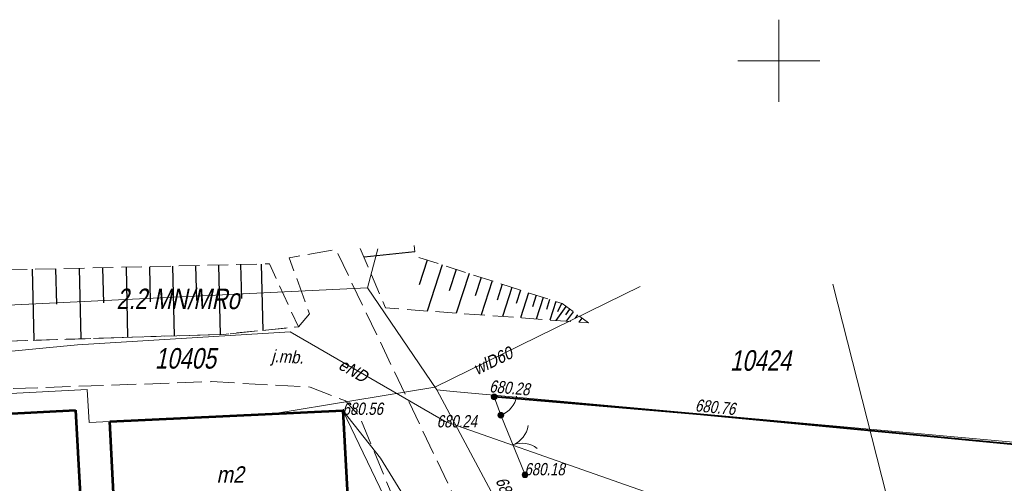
# Model space of a CAD drawing. Header units: metres. Extents: x 7168 to 12828, y 1523 to 3619.
# Tile 47 of 133: x 8718 to 8778, y 3501 to 3529. Entities that reach past the tile are written whole.
import ezdxf

# ---------------------------------------------------------------- set-up
doc = ezdxf.new("R2010")
doc.units = ezdxf.units.M
for name, pattern in [('1.5_0.5', [2, 1.5, -0.5]), ('DGN Style 2', [3.921133, 2.35268, -1.568453]), ('DGN Style 3', [2.649063, 1.892188, -0.756875]), ('mz1.25_0.5', [1.75, 1.25, -0.5])]:
    doc.linetypes.add(name, pattern=pattern)
for name, color, linetype, lineweight in [('000 Inne (niezydentyfikowane)', 250, 'Continuous', 0), ('211-numer działki ewidencyjnej', 7, 'Continuous', 0), ('219-działka ewidencyjna', 7, 'Continuous', 0), ('312-budynek ewidencyjny', 7, 'Continuous', 0), ('312-oznaczenie budynku ewidencyjnego-Atr117', 7, 'Continuous', 0), ('jezdnia (powierzchnia)', 250, 'Continuous', 0), ('jezdnia (powierzchnia)-Atr17', 250, 'Continuous', 0), ('KTOK02', 250, 'Continuous', 0), ('KTOK04', 250, 'Continuous', 0), ('KTOK05_01', 250, 'Continuous', 0), ('MPZP', 8, 'Continuous', 0), ('ogrodzenie trwałe (linia)', 250, 'Continuous', 0), ('PRZEBUDOWA SIECI', 1, 'DGN Style 2', 13), ('przewód elektroenergetyczny (linia)', 250, 'Continuous', 0), ('przewód elektroenergetyczny (linia)-Atr1', 250, 'Continuous', 0), ('przewód wodociągowy (linia)', 250, 'Continuous', 0), ('przewód wodociągowy (linia)-Atr1', 250, 'Continuous', 0), ('RTPW02', 98, 'Continuous', 0), ('skarpa nieumocniona (powierzchnia)', 250, 'Continuous', 0), ('SUEP_C - Przewód elektroenergetyczny średniego napięcia', 7, 'Continuous', 0), ('Wstawianie ramki sekcyjnej z opisem', 250, 'Continuous', 0)]:
    doc.layers.add(name, color=color, linetype=linetype, lineweight=lineweight)
doc.styles.add('Opis 500', font='italic.shx', dxfattribs={"width": 0.75, "height": 1.2})
doc.styles.get("Standard").update_dxf_attribs({"font": 'arial.ttf'})
doc.linetypes.add('E2', pattern='A,4.921575,["E2",Opis 500,S=1.2,R=0,X=0,Y=-0.5],0.078425,-1.460211,5', length=11.460211)
doc.linetypes.add('KTOK05_01-500', pattern='A,3.75,[13,dgnlstyle-rozp_2015-smreczak.shx,S=0.002778,R=0,X=0,Y=0],3.75', length=7.5)
doc.linetypes.add('SUEP_C', pattern='A,12,[4,dgnlstyle-MapaZas_2021.shx,S=0.055679,R=0,X=0,Y=0],24,[4,dgnlstyle-MapaZas_2021.shx,S=0.055679,R=0,X=0,Y=0],24,[4,dgnlstyle-MapaZas_2021.shx,S=0.055679,R=0,X=0,Y=0],5,[4,dgnlstyle-MapaZas_2021.shx,S=0.055679,R=180,X=0,Y=0],24,[4,dgnlstyle-MapaZas_2021.shx,S=0.055679,R=180,X=0,Y=0],24,[4,dgnlstyle-MapaZas_2021.shx,S=0.055679,R=180,X=0,Y=0],49912', length=50025)

# ---------------------------------------------------------------- blocks, each defined once
blk = doc.blocks.new('RTPW02_1')
at = {"layer": 'RTPW02', "linetype": 'Continuous'}
h = blk.add_hatch(color=256, dxfattribs=at)
edge = h.paths.add_edge_path()
edge.add_arc((0, 0), 0.0045, 0, 360)

msp = doc.modelspace()

# ---------------------------------------------------------------- hatches: boundary and pattern name
at = {"layer": 'KTOK02', "linetype": 'Continuous', "lineweight": 13}
h = msp.add_hatch(color=250, dxfattribs=at)
edge = h.paths.add_edge_path()
edge.add_arc((8747.708, 3504.893), 0.17, 0, 360)
h = msp.add_hatch(color=250, dxfattribs=at)
edge = h.paths.add_edge_path()
edge.add_arc((8749.178, 3501.263), 0.17, 0, 360)
at = {"layer": 'KTOK04', "linetype": 'Continuous', "lineweight": 13}
h = msp.add_hatch(color=250, dxfattribs=at)
edge = h.paths.add_edge_path()
edge.add_arc((8747.298, 3506.003), 0.17, 0, 360)
h = msp.add_hatch(color=250, dxfattribs=at)
edge = h.paths.add_edge_path()
edge.add_arc((8747.708, 3504.893), 0.175, 0, 360)

# ---------------------------------------------------------------- linework, layer by layer
at = {"layer": '000 Inne (niezydentyfikowane)', "color": 250, "linetype": 'Continuous', "lineweight": 30, "flags": 128}
for points in [[(8742.458, 3514.833), (8739.378, 3514.513)], [(8743.228, 3514.333), (8742.738, 3512.823)], [(8719.158, 3513.773), (8719.258, 3509.453)], [(8720.588, 3513.803), (8720.638, 3511.653)], [(8722.028, 3513.843), (8722.118, 3509.543)], [(8723.448, 3513.873), (8723.498, 3511.723)], [(8724.878, 3513.903), (8724.968, 3509.633)], [(8726.298, 3513.933), (8726.338, 3511.803)], [(8727.708, 3513.973), (8727.808, 3509.713)], [(8729.118, 3514.003), (8729.168, 3511.883)], [(8730.508, 3514.033), (8730.608, 3509.803)], [(8731.858, 3514.063), (8731.908, 3511.993)], [(8733.118, 3514.093), (8733.208, 3510.053)], [(8744.138, 3514.043), (8743.228, 3511.233)], [(8744.988, 3513.763), (8744.568, 3512.463)], [(8745.768, 3513.513), (8744.988, 3511.103)], [(8746.498, 3513.283), (8746.138, 3512.163)], [(8747.168, 3513.063), (8746.498, 3510.993)], [(8747.788, 3512.863), (8747.478, 3511.903)], [(8748.368, 3512.673), (8747.798, 3510.903)], [(8748.898, 3512.503), (8748.638, 3511.683)], [(8749.398, 3512.343), (8748.908, 3510.813)], [(8749.858, 3512.193), (8749.628, 3511.483)], [(8750.288, 3512.053), (8749.858, 3510.743)], [(8750.678, 3511.933), (8750.478, 3511.323)], [(8751.048, 3511.813), (8750.688, 3510.683)], [(8751.668, 3511.513), (8751.048, 3510.663)], [(8751.398, 3511.693), (8751.158, 3511.183)], [(8751.898, 3511.343), (8751.648, 3510.993)], [(8752.118, 3511.193), (8751.688, 3510.613)], [(8752.378, 3511.003), (8752.228, 3510.793)], [(8752.648, 3510.803), (8752.458, 3510.553)]]:
    msp.add_lwpolyline(points, dxfattribs=at)
at = {"layer": '219-działka ewidencyjna', "color": 3, "linetype": 'Continuous', "lineweight": 13, "true_color": 0x00ff00, "flags": 128}
for points in [[(8739.578, 3512.643), (8740.223, 3515.025)], [(8715.558, 3511.483), (8739.578, 3512.643)], [(8743.808, 3506.433), (8739.578, 3512.643)], [(8715.098, 3506.063), (8722.508, 3506.453)], [(8722.508, 3506.453), (8722.628, 3504.443)], [(8743.808, 3506.433), (8751.228, 3492.563)], [(8743.808, 3506.433), (8744.808, 3506.343)], [(8744.808, 3506.343), (8794.408, 3501.853)], [(8723.888, 3504.503), (8738.088, 3505.183)], [(8738.088, 3505.183), (8740.378, 3502.273)], [(8743.318, 3494.283), (8738.088, 3505.183)], [(8722.628, 3504.443), (8723.888, 3504.503)], [(8748.868, 3488.503), (8740.378, 3502.273)]]:
    msp.add_lwpolyline(points, dxfattribs=at)
at = {"layer": '312-budynek ewidencyjny', "color": 250, "linetype": 'Continuous', "lineweight": 53, "flags": 128}
for points in [[(8715.158, 3504.853), (8721.808, 3505.203)], [(8721.808, 3505.203), (8722.218, 3497.463)], [(8723.888, 3504.503), (8738.088, 3505.183)], [(8738.088, 3505.183), (8738.478, 3498.093)], [(8724.258, 3497.353), (8723.888, 3504.503)]]:
    msp.add_lwpolyline(points, dxfattribs=at)
at = {"layer": 'jezdnia (powierzchnia)', "color": 250, "linetype": '1.5_0.5', "lineweight": 13, "flags": 128}
msp.add_lwpolyline([(8748.218, 3493.693), (8744.838, 3499.993), (8737.658, 3514.983), (8734.818, 3514.473), (8736.048, 3511.053), (8735.378, 3510.273), (8730.818, 3509.813), (8711.808, 3509.213), (8711.848, 3506.293), (8730.088, 3506.933), (8736.098, 3506.603), (8738.248, 3505.763), (8739.088, 3504.833), (8741.148, 3499.883), (8741.468, 3498.243)], dxfattribs=at)
at = {"layer": 'KTOK02', "color": 250, "linetype": 'Continuous', "lineweight": 13}
msp.add_line((8747.708, 3504.893), (8749.178, 3501.263), dxfattribs=at)
for centre, radius in [((8747.708, 3504.893), 0.175), ((8747.708, 3504.893), 0.17), ((8749.178, 3501.263), 0.175), ((8749.178, 3501.263), 0.17)]:
    msp.add_circle(centre, radius, dxfattribs=at)
at = {"layer": 'KTOK02', "color": 250, "linetype": 'Continuous', "lineweight": 13, "extrusion": (0, 0, -1)}
msp.add_arc((-8747.88, 3504.468), 1.5, 187.95409, 247.95409, dxfattribs=at)
at = {"layer": 'KTOK02', "color": 250, "linetype": 'Continuous', "lineweight": 13}
msp.add_arc((8749.006, 3501.687), 1.5, 52.04591, 112.04591, dxfattribs=at)
at = {"layer": 'KTOK04', "color": 250, "linetype": 'Continuous', "lineweight": 13}
msp.add_line((8747.708, 3504.893), (8747.298, 3506.003), dxfattribs=at)
for centre, radius in [((8747.298, 3506.003), 0.175), ((8747.298, 3506.003), 0.17), ((8747.708, 3504.893), 0.175)]:
    msp.add_circle(centre, radius, dxfattribs=at)
at = {"layer": 'KTOK04', "color": 250, "linetype": 'Continuous', "lineweight": 13, "extrusion": (0, 0, -1)}
msp.add_arc((-8747.188, 3506.3), 1.5, 189.72731, 249.72731, dxfattribs=at)
at = {"layer": 'KTOK05_01', "color": 250, "linetype": 'KTOK05_01-500', "lineweight": 40, "flags": 128}
msp.add_lwpolyline([(8759.858, 3504.933), (8747.298, 3506.003)], dxfattribs=at)
at = {"layer": 'ogrodzenie trwałe (linia)', "color": 250, "linetype": 'Continuous', "lineweight": 40}
msp.add_line((8786.998, 3502.343), (8759.858, 3504.933), dxfattribs=at)
at = {"layer": 'PRZEBUDOWA SIECI', "color": 6, "linetype": 'E2', "lineweight": 13}
msp.add_circle((8674.899, 3466.892), 47.254, dxfattribs=at)
at = {"layer": 'przewód elektroenergetyczny (linia)', "color": 1, "linetype": 'Continuous', "lineweight": 13, "flags": 128}
msp.add_lwpolyline([(8674.808, 3512.885), (8677.698, 3511.083), (8694.988, 3507.963), (8699.518, 3507.023), (8721.918, 3509.173), (8734.868, 3509.973), (8744.308, 3504.503), (8772.768, 3494.523), (8773.598, 3490.593)], dxfattribs=at)
at = {"layer": 'przewód wodociągowy (linia)', "color": 5, "linetype": 'Continuous', "lineweight": 13, "flags": 128}
msp.add_lwpolyline([(8756.2, 3512.736), (8743.688, 3506.593), (8733.828, 3504.983)], dxfattribs=at)
at = {"layer": 'skarpa nieumocniona (powierzchnia)', "color": 250, "linetype": 'mz1.25_0.5', "lineweight": 13, "flags": 128}
for points in [[(8686.669, 3513.961), (8691.188, 3508.953), (8697.598, 3508.423), (8711.808, 3509.213), (8730.818, 3509.813), (8735.378, 3510.273), (8733.618, 3514.103), (8707.338, 3513.503), (8704.828, 3515.953), (8690.918, 3514.173), (8688.697, 3516.097)], [(8739.146, 3515.046), (8740.678, 3511.423), (8753.048, 3510.513), (8751.438, 3511.683), (8742.488, 3514.573), (8742.419, 3515.232)]]:
    msp.add_lwpolyline(points, dxfattribs=at)
at = {"layer": 'SUEP_C - Przewód elektroenergetyczny średniego napięcia', "color": 1, "linetype": 'SUEP_C', "lineweight": 13, "ltscale": 0.5, "flags": 128}
msp.add_lwpolyline([(8767.932, 3512.878), (8773.598, 3490.593)], dxfattribs=at)
at = {"layer": 'Wstawianie ramki sekcyjnej z opisem', "color": 0}
for p, q in [((8764.638, 3523.973), (8764.638, 3528.973)), ((8764.638, 3523.973), (8764.638, 3528.973)), ((8762.138, 3526.473), (8767.138, 3526.473)), ((8762.138, 3526.473), (8767.138, 3526.473))]:
    msp.add_line(p, q, dxfattribs=at)

# ---------------------------------------------------------------- block references
at = {"layer": 'RTPW02', "linetype": 'Continuous', "xscale": 10, "yscale": 10, "zscale": 10}
for p in [(8747.298, 3506.003), (8738.118, 3505.223), (8747.708, 3504.893), (8759.858, 3504.933), (8749.178, 3501.263)]:
    msp.add_blockref('RTPW02_1', p, dxfattribs=at)

# ---------------------------------------------------------------- texts
at = {"layer": '211-numer działki ewidencyjnej', "color": 3, "linetype": 'Continuous', "lineweight": 13, "true_color": 0x00ff00, "char_height": 1.25, "attachment_point": 1, "line_spacing_factor": 0.6}
for s, insert in [('\\FKRENTZ_1250;\\Q12;\\H1x;\\W0.8;10405', (8726.636, 3508.977)), ('\\FKRENTZ_1250;\\Q12;\\H1x;\\W0.8;10424', (8761.663, 3508.848))]:
    msp.add_mtext(s, dxfattribs=dict(at, insert=insert))
at = {"layer": '312-oznaczenie budynku ewidencyjnego-Atr117', "color": 250, "insert": (8731.225, 3501.276), "char_height": 1, "attachment_point": 5, "line_spacing_factor": 0.6}
msp.add_mtext('\\FKRENTZ_1250;\\Q12;\\H1x;\\W0.9;m2', dxfattribs=at)
at = {"layer": 'jezdnia (powierzchnia)-Atr17', "color": 250, "insert": (8733.708, 3507.903), "char_height": 0.75, "attachment_point": 7, "rotation": 356.857, "line_spacing_factor": 0.6}
msp.add_mtext('\\FKRENTZ_1250;\\Q12;\\H1x;\\W0.9;j.mb.', dxfattribs=at)
at = {"layer": 'MPZP', "linetype": 'DGN Style 3', "lineweight": 30, "insert": (8724.291, 3511.331), "char_height": 1.25, "attachment_point": 7, "line_spacing_factor": 0.72}
msp.add_mtext('\\FKRENTZ_1250;\\Q12;\\H1x;\\W0.8;2.2 MN/MRo', dxfattribs=at)
at = {"layer": 'przewód elektroenergetyczny (linia)-Atr1', "color": 1, "insert": (8737.938, 3508.068), "char_height": 0.75, "attachment_point": 4, "rotation": 329.91, "line_spacing_factor": 0.6}
msp.add_mtext('\\FKRENTZ_1250;\\Q12;\\H1x;\\W0.9;eND', dxfattribs=at)
at = {"layer": 'przewód wodociągowy (linia)-Atr1', "color": 5, "insert": (8746.098, 3507.648), "char_height": 0.75, "attachment_point": 4, "rotation": 26.153, "line_spacing_factor": 0.6}
msp.add_mtext('\\FKRENTZ_1250;\\Q12;\\H1x;\\W0.9;wlD60', dxfattribs=at)
at = {"layer": 'RTPW02', "linetype": 'Continuous', "char_height": 0.75, "attachment_point": 7, "line_spacing_factor": 0.72}
for s, insert, rotation in [('\\FKRENTZ_1250;\\Q12;\\H1x;\\W0.8; 680.28', (8746.764, 3506.3), 355.13067), ('\\FKRENTZ_1250;\\Q12;\\H1x;\\W0.8; 680.76', (8759.294, 3505.14), 354.46136), ('\\FKRENTZ_1250;\\Q12;\\H1x;\\W0.8; 680.40', (8747.278, 3501.122), 292.31879)]:
    msp.add_mtext(s, dxfattribs=dict(at, insert=insert, rotation=rotation))
for s, insert in [('\\FKRENTZ_1250;\\Q12;\\H1x;\\W0.8; 680.56', (8737.851, 3504.896)), ('\\FKRENTZ_1250;\\Q12;\\H1x;\\W0.8; 680.24', (8743.58, 3504.135)), ('\\FKRENTZ_1250;\\Q12;\\H1x;\\W0.8; 680.18', (8748.926, 3501.218))]:
    msp.add_mtext(s, dxfattribs=dict(at, insert=insert))

doc.saveas('drawing.dxf')
